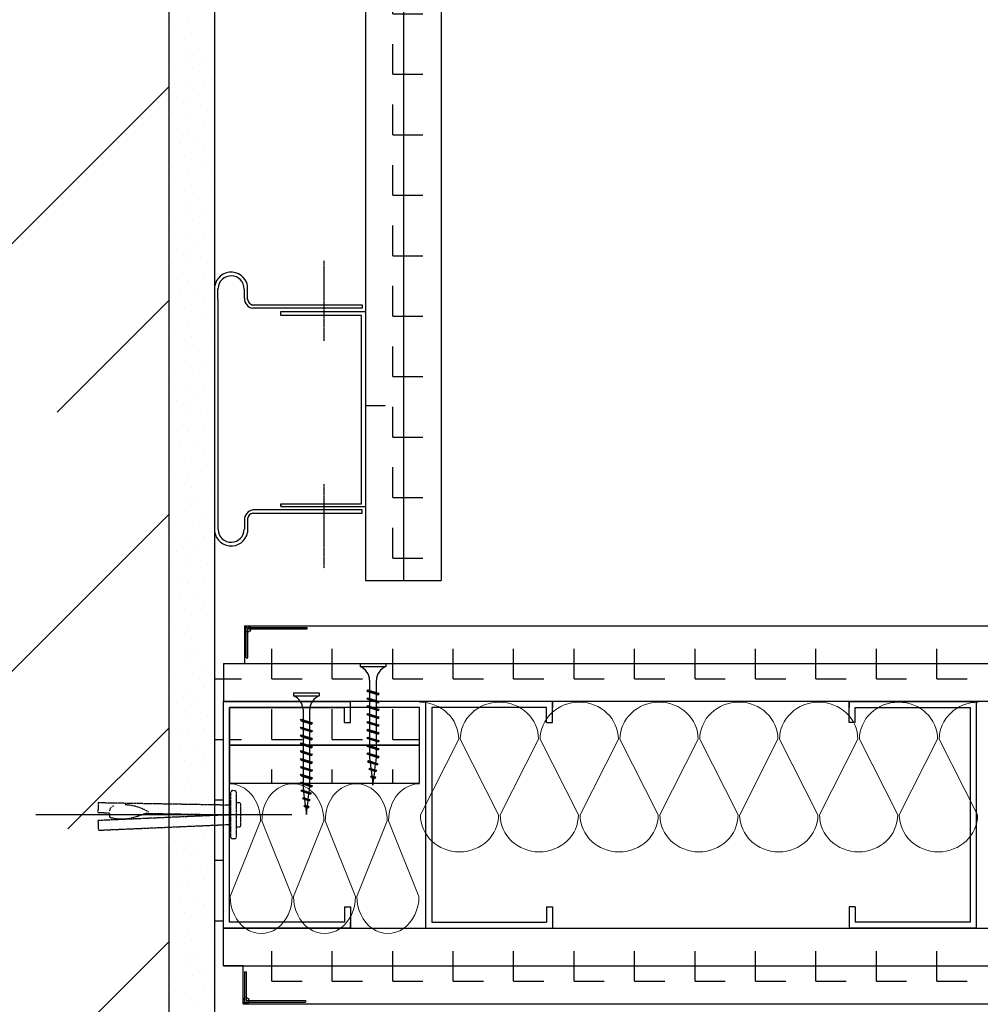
# Model space of a CAD drawing. Header units: millimetres. Extents: x -4577 to 1032787, y -66234 to 201209.
# Tile 71 of 256: x 3322 to 3640, y -9009 to -8684. Entities that reach past the tile are written whole.
import ezdxf

# ---------------------------------------------------------------- set-up
doc = ezdxf.new("R2010")
doc.units = ezdxf.units.MM
for name, pattern in [('510_5_2OG_ELT_1004$0$11-07-22_DS_2OG$0$AUSGEZOGEN', [0]), ('510_5_2OG_ELT_1004$0$11-07-22_DS_2OG$0$MITTE2_S7', [0.225, 0.125, -0.05, 0, -0.05]), ('510_5_2OG_ELT_1004$0$11-07-22_DS_2OG$0$VERDECKT2_S2', [0.17, 0.1, -0.07])]:
    doc.linetypes.add(name, pattern=pattern)
for name, color, linetype in [('510_5_2OG_ELT_1004$0$11-07-22_DS_2OG$0$Nichttragende_Bauteile', 8, '510_5_2OG_ELT_1004$0$11-07-22_DS_2OG$0$AUSGEZOGEN'), ('510_5_2OG_ELT_1004$0$11-07-22_DS_2OG$0$Schraffur', 8, '510_5_2OG_ELT_1004$0$11-07-22_DS_2OG$0$AUSGEZOGEN'), ('510_5_2OG_ELT_1004$0$11-07-22_DS_2OG$0$STANDARD', 8, '510_5_2OG_ELT_1004$0$11-07-22_DS_2OG$0$AUSGEZOGEN'), ('510_5_2OG_ELT_1004$0$11-07-22_DS_2OG$0$Tragende_Bauteile', 8, '510_5_2OG_ELT_1004$0$11-07-22_DS_2OG$0$AUSGEZOGEN')]:
    doc.layers.add(name, color=color, linetype=linetype)
pattern_1 = [(0, (1905.797, -66881.692), (20, 20), [10, -10]), (90, (1905.797, -66881.692), (20, 20), [10, -10])]

# ---------------------------------------------------------------- blocks, each defined once
blk = doc.blocks.new('510_5_2OG_ELT_1004$0$11-07-22_DS_2OG$0$MUSTER_0')
at = {"layer": '510_5_2OG_ELT_1004$0$11-07-22_DS_2OG$0$Nichttragende_Bauteile', "color": 7, "linetype": '510_5_2OG_ELT_1004$0$11-07-22_DS_2OG$0$AUSGEZOGEN', "lineweight": 18}
for p, q in [((1.4776, 58.2059), (1.4776, 58.2059)), ((1.48225, 58.20715), (1.48225, 58.20715)), ((1.4897, 58.2066), (1.4897, 58.2066)), ((1.4834, 58.20345), (1.4834, 58.20345)), ((1.48965, 58.2031), (1.48965, 58.2031)), ((1.48285, 58.19825), (1.48285, 58.19825)), ((1.4858, 58.1985), (1.4858, 58.1985)), ((1.48145, 58.19545), (1.48145, 58.19545)), ((1.48825, 58.194), (1.48825, 58.194)), ((1.47735, 58.19175), (1.47735, 58.19175)), ((1.48385, 58.19195), (1.48385, 58.19195)), ((1.47775, 58.1866), (1.47775, 58.1866)), ((1.4814, 58.1864), (1.4814, 58.1864)), ((1.4874, 58.18715), (1.4874, 58.18715)), ((1.48995, 58.1884), (1.48995, 58.1884)), ((1.48585, 58.1832), (1.48585, 58.1832)), ((1.4784, 58.18225), (1.4784, 58.18225)), ((1.48315, 58.18155), (1.48315, 58.18155)), ((1.4773, 58.1774), (1.4773, 58.1774)), ((1.4827, 58.17755), (1.4827, 58.17755)), ((1.4889, 58.17795), (1.4889, 58.17795)), ((1.48755, 58.1736), (1.48755, 58.1736)), ((1.4787, 58.17205), (1.4787, 58.17205)), ((1.4826, 58.17175), (1.4826, 58.17175)), ((1.4794, 58.16715), (1.4794, 58.16715)), ((1.48435, 58.16715), (1.48435, 58.16715)), ((1.491, 58.1678), (1.491, 58.1678)), ((1.48785, 58.16535), (1.48785, 58.16535)), ((1.48115, 58.16295), (1.48115, 58.16295)), ((1.48845, 58.16095), (1.48845, 58.16095)), ((1.47685, 58.1594), (1.47685, 58.1594)), ((1.48225, 58.15715), (1.48225, 58.15715)), ((1.4776, 58.1559), (1.4776, 58.1559)), ((1.4897, 58.1566), (1.4897, 58.1566)), ((1.4834, 58.15345), (1.4834, 58.15345)), ((1.48965, 58.1531), (1.48965, 58.1531)), ((1.48285, 58.14825), (1.48285, 58.14825)), ((1.4858, 58.1485), (1.4858, 58.1485)), ((1.48145, 58.14545), (1.48145, 58.14545)), ((1.48825, 58.144), (1.48825, 58.144)), ((1.47735, 58.14175), (1.47735, 58.14175)), ((1.48385, 58.14195), (1.48385, 58.14195)), ((1.48995, 58.1384), (1.48995, 58.1384)), ((1.47775, 58.1366), (1.47775, 58.1366)), ((1.4814, 58.1364), (1.4814, 58.1364)), ((1.4874, 58.13715), (1.4874, 58.13715)), ((1.4784, 58.13225), (1.4784, 58.13225)), ((1.48315, 58.13155), (1.48315, 58.13155)), ((1.48585, 58.1332), (1.48585, 58.1332)), ((1.4827, 58.12755), (1.4827, 58.12755)), ((1.4889, 58.12795), (1.4889, 58.12795)), ((1.4773, 58.1274), (1.4773, 58.1274)), ((1.4787, 58.12205), (1.4787, 58.12205)), ((1.4826, 58.12175), (1.4826, 58.12175)), ((1.48755, 58.1236), (1.48755, 58.1236)), ((1.491, 58.1178), (1.491, 58.1178)), ((1.4794, 58.11715), (1.4794, 58.11715)), ((1.48435, 58.11715), (1.48435, 58.11715)), ((1.48785, 58.11535), (1.48785, 58.11535)), ((1.48115, 58.11295), (1.48115, 58.11295)), ((1.47685, 58.1094), (1.47685, 58.1094)), ((1.48845, 58.11095), (1.48845, 58.11095)), ((1.4776, 58.1059), (1.4776, 58.1059)), ((1.48225, 58.10715), (1.48225, 58.10715)), ((1.4897, 58.1066), (1.4897, 58.1066)), ((1.4834, 58.10345), (1.4834, 58.10345)), ((1.48965, 58.1031), (1.48965, 58.1031)), ((1.48285, 58.09825), (1.48285, 58.09825)), ((1.4858, 58.0985), (1.4858, 58.0985)), ((1.48145, 58.09545), (1.48145, 58.09545)), ((1.47735, 58.09175), (1.47735, 58.09175)), ((1.48385, 58.09195), (1.48385, 58.09195)), ((1.48825, 58.094), (1.48825, 58.094)), ((1.48995, 58.0884), (1.48995, 58.0884)), ((1.47775, 58.0866), (1.47775, 58.0866)), ((1.4814, 58.0864), (1.4814, 58.0864)), ((1.4874, 58.08715), (1.4874, 58.08715)), ((1.4784, 58.08225), (1.4784, 58.08225)), ((1.48585, 58.0832), (1.48585, 58.0832)), ((1.48315, 58.08155), (1.48315, 58.08155)), ((1.4773, 58.0774), (1.4773, 58.0774)), ((1.4827, 58.07755), (1.4827, 58.07755)), ((1.4889, 58.07795), (1.4889, 58.07795)), ((1.48755, 58.0736), (1.48755, 58.0736)), ((1.4787, 58.07205), (1.4787, 58.07205)), ((1.4826, 58.07175), (1.4826, 58.07175)), ((1.4794, 58.06715), (1.4794, 58.06715)), ((1.48435, 58.06715), (1.48435, 58.06715)), ((1.491, 58.0678), (1.491, 58.0678)), ((1.48115, 58.06295), (1.48115, 58.06295)), ((1.48785, 58.06535), (1.48785, 58.06535)), ((1.47685, 58.0594), (1.47685, 58.0594)), ((1.48845, 58.06095), (1.48845, 58.06095)), ((1.4776, 58.0559), (1.4776, 58.0559)), ((1.48225, 58.05715), (1.48225, 58.05715)), ((1.4897, 58.0566), (1.4897, 58.0566)), ((1.4834, 58.05345), (1.4834, 58.05345)), ((1.48965, 58.0531), (1.48965, 58.0531)), ((1.48285, 58.04825), (1.48285, 58.04825)), ((1.4858, 58.0485), (1.4858, 58.0485)), ((1.48145, 58.04545), (1.48145, 58.04545)), ((1.48825, 58.044), (1.48825, 58.044)), ((1.47735, 58.04175), (1.47735, 58.04175)), ((1.48385, 58.04195), (1.48385, 58.04195)), ((1.47775, 58.0366), (1.47775, 58.0366)), ((1.4814, 58.0364), (1.4814, 58.0364)), ((1.4874, 58.03715), (1.4874, 58.03715)), ((1.48995, 58.0384), (1.48995, 58.0384)), ((1.48585, 58.0332), (1.48585, 58.0332)), ((1.4784, 58.03225), (1.4784, 58.03225)), ((1.48315, 58.03155), (1.48315, 58.03155)), ((1.4773, 58.0274), (1.4773, 58.0274)), ((1.4827, 58.02755), (1.4827, 58.02755)), ((1.4889, 58.02795), (1.4889, 58.02795)), ((1.48755, 58.0236), (1.48755, 58.0236)), ((1.4787, 58.02205), (1.4787, 58.02205)), ((1.4826, 58.02175), (1.4826, 58.02175)), ((1.4794, 58.01715), (1.4794, 58.01715)), ((1.48435, 58.01715), (1.48435, 58.01715)), ((1.491, 58.0178), (1.491, 58.0178)), ((1.48785, 58.01535), (1.48785, 58.01535)), ((1.48115, 58.01295), (1.48115, 58.01295)), ((1.48845, 58.01095), (1.48845, 58.01095)), ((1.47685, 58.0094), (1.47685, 58.0094)), ((1.48225, 58.00715), (1.48225, 58.00715)), ((1.4776, 58.0059), (1.4776, 58.0059)), ((1.4897, 58.0066), (1.4897, 58.0066)), ((1.4834, 58.00345), (1.4834, 58.00345)), ((1.48965, 58.0031), (1.48965, 58.0031)), ((1.48285, 57.99825), (1.48285, 57.99825)), ((1.4858, 57.9985), (1.4858, 57.9985)), ((1.48145, 57.99545), (1.48145, 57.99545)), ((1.48825, 57.994), (1.48825, 57.994)), ((1.47735, 57.99175), (1.47735, 57.99175)), ((1.48385, 57.99195), (1.48385, 57.99195)), ((1.48995, 57.9884), (1.48995, 57.9884)), ((1.47775, 57.9866), (1.47775, 57.9866)), ((1.4814, 57.9864), (1.4814, 57.9864)), ((1.4874, 57.98715), (1.4874, 57.98715)), ((1.4784, 57.98225), (1.4784, 57.98225)), ((1.48315, 57.98155), (1.48315, 57.98155)), ((1.48585, 57.9832), (1.48585, 57.9832)), ((1.4889, 57.97795), (1.4889, 57.97795)), ((1.4773, 57.9774), (1.4773, 57.9774)), ((1.4827, 57.97755), (1.4827, 57.97755)), ((1.4787, 57.97205), (1.4787, 57.97205)), ((1.4826, 57.97175), (1.4826, 57.97175)), ((1.48755, 57.9736), (1.48755, 57.9736)), ((1.4794, 57.96715), (1.4794, 57.96715)), ((1.48435, 57.96715), (1.48435, 57.96715)), ((1.48785, 57.96535), (1.48785, 57.96535)), ((1.491, 57.9678), (1.491, 57.9678)), ((1.48115, 57.96295), (1.48115, 57.96295)), ((1.47685, 57.9594), (1.47685, 57.9594)), ((1.48845, 57.96095), (1.48845, 57.96095)), ((1.4776, 57.9559), (1.4776, 57.9559)), ((1.48225, 57.95715), (1.48225, 57.95715)), ((1.4897, 57.9566), (1.4897, 57.9566)), ((1.4834, 57.95345), (1.4834, 57.95345)), ((1.48965, 57.9531), (1.48965, 57.9531)), ((1.4858, 57.9485), (1.4858, 57.9485)), ((1.48145, 57.94545), (1.48145, 57.94545)), ((1.48285, 57.94825), (1.48285, 57.94825)), ((1.48385, 57.94195), (1.48385, 57.94195)), ((1.48825, 57.944), (1.48825, 57.944)), ((1.47735, 57.94175), (1.47735, 57.94175)), ((1.47775, 57.9366), (1.47775, 57.9366)), ((1.4814, 57.9364), (1.4814, 57.9364)), ((1.4874, 57.93715), (1.4874, 57.93715)), ((1.48995, 57.9384), (1.48995, 57.9384)), ((1.4784, 57.93225), (1.4784, 57.93225)), ((1.48585, 57.9332), (1.48585, 57.9332)), ((1.48315, 57.93155), (1.48315, 57.93155)), ((1.4773, 57.9274), (1.4773, 57.9274)), ((1.4827, 57.92755), (1.4827, 57.92755)), ((1.4889, 57.92795), (1.4889, 57.92795)), ((1.48755, 57.9236), (1.48755, 57.9236)), ((1.4787, 57.92205), (1.4787, 57.92205)), ((1.4826, 57.92175), (1.4826, 57.92175)), ((1.4794, 57.91715), (1.4794, 57.91715)), ((1.48435, 57.91715), (1.48435, 57.91715)), ((1.491, 57.9178), (1.491, 57.9178)), ((1.48115, 57.91295), (1.48115, 57.91295)), ((1.48785, 57.91535), (1.48785, 57.91535)), ((1.47685, 57.9094), (1.47685, 57.9094)), ((1.48845, 57.91095), (1.48845, 57.91095)), ((1.48225, 57.90715), (1.48225, 57.90715)), ((1.4897, 57.9066), (1.4897, 57.9066)), ((1.4776, 57.9059), (1.4776, 57.9059)), ((1.4834, 57.90345), (1.4834, 57.90345)), ((1.48965, 57.9031), (1.48965, 57.9031)), ((1.48285, 57.89825), (1.48285, 57.89825)), ((1.4858, 57.8985), (1.4858, 57.8985)), ((1.48145, 57.89545), (1.48145, 57.89545)), ((1.48825, 57.894), (1.48825, 57.894)), ((1.47735, 57.89175), (1.47735, 57.89175)), ((1.48385, 57.89195), (1.48385, 57.89195)), ((1.47775, 57.8866), (1.47775, 57.8866)), ((1.4874, 57.88715), (1.4874, 57.88715)), ((1.48995, 57.8884), (1.48995, 57.8884)), ((1.4814, 57.8864), (1.4814, 57.8864)), ((1.48585, 57.8832), (1.48585, 57.8832))]:
    blk.add_line(p, q, dxfattribs=at)
blk = doc.blocks.new('510_5_2OG_ELT_1004$0$11-07-22_DS_2OG$0$MUSTERELEMENT_134')
at = {"layer": '510_5_2OG_ELT_1004$0$11-07-22_DS_2OG$0$STANDARD', "color": 7, "linetype": '510_5_2OG_ELT_1004$0$11-07-22_DS_2OG$0$AUSGEZOGEN', "lineweight": 13}
for p, q in [((1.49625, 57.91812), (1.50631, 57.94313)), ((1.50673, 57.94313), (1.51678, 57.91812)), ((1.5172, 57.91812), (1.52726, 57.94313)), ((1.52768, 57.94313), (1.53774, 57.91812)), ((1.53816, 57.91812), (1.54822, 57.94313)), ((1.54864, 57.94313), (1.5587, 57.91812))]:
    blk.add_line(p, q, dxfattribs=at)
for centre, start_param, end_param in [((1.49604, 57.94313), 4.712389, 6.283185), ((1.51699, 57.94313), 0, 1.570796), ((1.51699, 57.94313), 4.712389, 6.283185), ((1.53795, 57.94313), 0, 1.570796), ((1.53795, 57.94313), 4.712389, 6.283185), ((1.55891, 57.94313), 0, 1.570796), ((1.50652, 57.91812), 1.570796, 4.712389), ((1.52747, 57.91812), 1.570796, 4.712389), ((1.54843, 57.91812), 1.570796, 4.712389)]:
    blk.add_ellipse(centre, major_axis=(0, 0.01225), ratio=0.838127, start_param=start_param, end_param=end_param, dxfattribs=at)
blk = doc.blocks.new('510_5_2OG_ELT_1004$0$11-07-22_DS_2OG$0$MUSTERELEMENT_137')
at = {"layer": '510_5_2OG_ELT_1004$0$11-07-22_DS_2OG$0$STANDARD', "color": 7, "linetype": '510_5_2OG_ELT_1004$0$11-07-22_DS_2OG$0$AUSGEZOGEN', "lineweight": 13}
for p, q in [((1.55917, 57.94512), (1.57185, 57.97013)), ((1.57237, 57.97013), (1.58505, 57.94512)), ((1.58558, 57.94512), (1.59825, 57.97013)), ((1.59878, 57.97013), (1.61145, 57.94512)), ((1.61198, 57.94512), (1.62465, 57.97013)), ((1.62518, 57.97013), (1.63785, 57.94512)), ((1.63838, 57.94512), (1.65106, 57.97013)), ((1.65158, 57.97013), (1.66426, 57.94512)), ((1.66479, 57.94512), (1.67746, 57.97013)), ((1.67799, 57.97013), (1.69066, 57.94512)), ((1.69119, 57.94512), (1.70386, 57.97013)), ((1.70439, 57.97013), (1.71706, 57.94512)), ((1.71759, 57.94512), (1.73026, 57.97013)), ((1.73079, 57.97013), (1.74347, 57.94512))]:
    blk.add_line(p, q, dxfattribs=at)
for centre, start_param, end_param in [((1.55891, 57.97013), 0, 1.570796), ((1.58531, 57.97013), 1.570796, 3.141593), ((1.58531, 57.97013), 0, 1.570796), ((1.61172, 57.97013), 1.570796, 3.141593), ((1.61172, 57.97013), 0, 1.570796), ((1.63812, 57.97013), 1.570796, 3.141593), ((1.63812, 57.97013), 0, 1.570796), ((1.66452, 57.97013), 1.570796, 3.141593), ((1.66452, 57.97013), 0, 1.570796), ((1.69092, 57.97013), 1.570796, 3.141593), ((1.69092, 57.97013), 0, 1.570796), ((1.71733, 57.97013), 1.570796, 3.141593), ((1.71733, 57.97013), 0, 1.570796), ((1.74373, 57.97013), 1.570796, 3.141593), ((1.57211, 57.94512), 3.141593, 6.283185), ((1.59851, 57.94512), 3.141593, 6.283185), ((1.62492, 57.94512), 3.141593, 6.283185), ((1.65132, 57.94512), 3.141593, 6.283185), ((1.67772, 57.94512), 3.141593, 6.283185), ((1.70413, 57.94512), 3.141593, 6.283185), ((1.73053, 57.94512), 3.141593, 6.283185)]:
    blk.add_ellipse(centre, major_axis=(0.01294, 0), ratio=0.947051, start_param=start_param, end_param=end_param, dxfattribs=at)
blk = doc.blocks.new('510_5_2OG_ELT_1004')
at = {"layer": '510_5_2OG_ELT_1004$0$11-07-22_DS_2OG$0$Nichttragende_Bauteile', "linetype": 'Continuous'}
h = blk.add_hatch(dxfattribs=at)
h.set_pattern_fill('MUSTER_NA', color=256, scale=10, style=0, pattern_type=2)
h.set_pattern_definition(pattern_1)
h.paths.add_polyline_path([(3436.83, -7975.81), (3436.83, -8869.06), (3449.33, -8869.06), (3449.33, -7975.81)], flags=0)
h = blk.add_hatch(dxfattribs=at)
h.set_pattern_fill('MUSTER_NA', color=256, scale=10, style=0, pattern_type=2)
h.set_pattern_definition(pattern_1)
h.paths.add_polyline_path([(3461.83, -8869.06), (3461.83, -7975.81), (3449.33, -7975.81), (3449.33, -8869.06)], flags=0)
at = {"layer": '510_5_2OG_ELT_1004$0$11-07-22_DS_2OG$0$Schraffur', "linetype": 'Continuous'}
h = blk.add_hatch(dxfattribs=at)
h.set_pattern_fill('MUSTER_NA', color=256, scale=10, style=0, pattern_type=2)
h.set_pattern_definition(pattern_1)
h.paths.add_polyline_path([(3396.83, -8884.06), (3717.84, -8884.06), (3717.84, -8896.56), (3396.83, -8896.56)], flags=0)
h = blk.add_hatch(dxfattribs=at)
h.set_pattern_fill('MUSTER_NA', color=256, scale=10, style=0, pattern_type=2)
h.set_pattern_definition(pattern_1)
h.paths.add_polyline_path([(3386.83, -8896.56), (3389.83, -8896.56), (3389.83, -8909.06), (3386.83, -8909.06)], flags=0)
h = blk.add_hatch(dxfattribs=at)
h.set_pattern_fill('MUSTER_NA', color=256, scale=10, style=0, pattern_type=2)
h.set_pattern_definition(pattern_1)
h.paths.add_polyline_path([(3389.83, -8896.56), (3754.18, -8896.56), (3754.18, -8909.06), (3389.83, -8909.06)], flags=0)
h = blk.add_hatch(dxfattribs=at)
h.set_pattern_fill('MUSTER_NA', color=256, scale=10, style=0, pattern_type=2)
h.set_pattern_definition(pattern_1)
h.paths.add_polyline_path([(3386.83, -8909.06), (3389.83, -8909.06), (3389.83, -8946.56), (3386.83, -8946.56)], flags=0)
h = blk.add_hatch(dxfattribs=at)
h.set_pattern_fill('MUSTER_NA', color=256, scale=10, style=0, pattern_type=2)
h.set_pattern_definition(pattern_1)
h.paths.add_polyline_path([(3454.71, -8923.56), (3391.83, -8923.56), (3391.83, -8911.06), (3454.71, -8911.06)], flags=0)
h = blk.add_hatch(dxfattribs=at)
h.set_pattern_fill('MUSTER_NA', color=256, scale=10, style=0, pattern_type=2)
h.set_pattern_definition(pattern_1)
h.paths.add_polyline_path([(3454.71, -8936.06), (3391.83, -8936.06), (3391.83, -8923.56), (3454.71, -8923.56)], flags=0)
h = blk.add_hatch(dxfattribs=at)
h.set_pattern_fill('MUSTER_NA', color=256, scale=10, style=0, pattern_type=2)
h.set_pattern_definition(pattern_1)
h.paths.add_polyline_path([(3386.83, -8946.56), (3389.83, -8946.56), (3389.83, -8984.06), (3386.83, -8984.06)], flags=0)
h = blk.add_hatch(dxfattribs=at)
h.set_pattern_fill('MUSTER_NA', color=256, scale=10, style=0, pattern_type=2)
h.set_pattern_definition(pattern_1)
h.paths.add_polyline_path([(3768.18, -8984.06), (3768.18, -8996.56), (3389.83, -8996.56), (3389.83, -8984.06)], flags=0)
h = blk.add_hatch(dxfattribs=at)
h.set_pattern_fill('MUSTER_NA', color=256, scale=10, style=0, pattern_type=2)
h.set_pattern_definition(pattern_1)
h.paths.add_polyline_path([(3396.3, -8996.56), (3718.14, -8996.56), (3718.14, -9009.06), (3396.3, -9009.06)], flags=0)
at = {"layer": '510_5_2OG_ELT_1004$0$11-07-22_DS_2OG$0$Tragende_Bauteile', "linetype": 'Continuous'}
h = blk.add_hatch(dxfattribs=at)
h.set_pattern_fill('SCHRAFFUR_16', color=256, scale=1000, style=0, pattern_type=2)
h.set_pattern_definition([(45, (1895.8, -66891.69), (-70.71068, 70.71068), []), (45, (1860.44, -66856.34), (-70.71068, 70.71068), [60, -35])])
h.paths.add_polyline_path([(3371.83, -9384.06), (3371.83, -4084.06), (3121.83, -4084.06), (3121.83, -9384.06)], flags=0)
at = {"layer": '510_5_2OG_ELT_1004$0$11-07-22_DS_2OG$0$Nichttragende_Bauteile', "linetype": '510_5_2OG_ELT_1004$0$11-07-22_DS_2OG$0$AUSGEZOGEN'}
for p, q in [((3386.85, -4069.06), (3386.83, -9369.06)), ((3461.83, -7584.06), (3461.83, -8869.06)), ((3386.83, -7975.81), (3386.84, -8753.19)), ((3436.83, -7975.81), (3436.83, -8869.06)), ((3449.33, -7975.81), (3449.33, -8869.06)), ((3386.84, -8753.19), (3386.84, -8795.22)), ((3386.84, -8772.85), (3386.84, -8852.43)), ((3387.98, -8775.98), (3387.98, -8772.47)), ((3387.98, -8772.47), (3388.08, -8772.47)), ((3396.77, -8772.64), (3396.71, -8772.64)), ((3396.77, -8775.68), (3396.77, -8772.64)), ((3397.81, -8776.01), (3397.81, -8771.56)), ((3387.98, -8775.98), (3387.98, -8852.22)), ((3399.47, -8777.92), (3435.75, -8777.92)), ((3435.75, -8778.99), (3399.51, -8778.99)), ((3408.86, -8781.4), (3408.86, -8780.08)), ((3408.86, -8780.08), (3436.83, -8780.08)), ((3435.75, -8777.92), (3435.75, -8778.99)), ((3436.83, -8780.08), (3436.83, -8844.63)), ((3409.89, -8781.4), (3408.86, -8781.4)), ((3435.51, -8781.4), (3409.89, -8781.4)), ((3435.51, -8843.7), (3435.51, -8781.4)), ((3435.75, -8845.72), (3399.51, -8845.72)), ((3408.86, -8843.7), (3408.86, -8844.63)), ((3408.86, -8844.63), (3408.86, -8843.7)), ((3408.86, -8843.7), (3435.51, -8843.7)), ((3408.86, -8844.63), (3436.83, -8844.63)), ((3435.75, -8846.78), (3435.75, -8845.72)), ((3387.98, -8848.72), (3387.98, -8852.23)), ((3396.77, -8849.03), (3396.77, -8852.06)), ((3397.81, -8848.69), (3397.81, -8853.15)), ((3399.47, -8846.78), (3435.75, -8846.78)), ((3387.98, -8852.23), (3388.08, -8852.23)), ((3396.77, -8852.06), (3396.71, -8852.06)), ((3436.83, -8869.06), (3461.83, -8869.06))]:
    blk.add_line(p, q, dxfattribs=at)
at = {"layer": '510_5_2OG_ELT_1004$0$11-07-22_DS_2OG$0$Nichttragende_Bauteile', "linetype": '510_5_2OG_ELT_1004$0$11-07-22_DS_2OG$0$MITTE2_S7'}
for p, q in [((3423.06, -8763.31), (3423.06, -8789.79)), ((3436.83, -8811.15), (3443.38, -8811.15)), ((3423.06, -8837.16), (3423.06, -8865.03))]:
    blk.add_line(p, q, dxfattribs=at)
at = {"layer": '510_5_2OG_ELT_1004$0$11-07-22_DS_2OG$0$Nichttragende_Bauteile', "linetype": '510_5_2OG_ELT_1004$0$11-07-22_DS_2OG$0$AUSGEZOGEN'}
for centre, radius, start, end in [((3392.37, -8772.62), 5.54, 11.0119, 182.411), ((3392.37, -8772.62), 4.33, 359.6314, 178.0646), ((3399.97, -8775.82), 3.2, 177.5052, 261.7382), ((3399.97, -8775.82), 2.17, 185.1832, 256.6435), ((3399.97, -8848.89), 3.2, 98.2618, 182.4948), ((3399.97, -8848.89), 2.17, 103.3565, 174.8168), ((3392.37, -8852.09), 5.54, 177.589, 348.9881), ((3392.37, -8852.09), 4.33, 181.9354, 0.3686)]:
    blk.add_arc(centre, radius, start, end, dxfattribs=at)
at = {"layer": '510_5_2OG_ELT_1004$0$11-07-22_DS_2OG$0$STANDARD', "linetype": '510_5_2OG_ELT_1004$0$11-07-22_DS_2OG$0$AUSGEZOGEN'}
for p, q in [((3396.83, -8884.06), (3396.83, -8896.56)), ((3396.83, -8884.06), (3717.84, -8884.06)), ((3397.37, -8884.59), (3401.13, -8884.59)), ((3397.37, -8894.59), (3397.37, -8884.59)), ((3397.37, -8894.59), (3397.37, -8884.59)), ((3397.37, -8884.59), (3417.47, -8884.59)), ((3417.47, -8885.09), (3417.47, -8884.59)), ((3397.87, -8894.59), (3397.87, -8885.09)), ((3397.87, -8885.09), (3417.47, -8885.09)), ((3397.37, -8894.59), (3397.87, -8894.59)), ((3389.83, -8896.56), (3389.83, -8909.06)), ((3389.83, -8896.56), (3754.18, -8896.56)), ((3435.04, -8896.56), (3443.54, -8896.56)), ((3435.04, -8896.56), (3435.04, -8897.56)), ((3435.04, -8897.56), (3443.54, -8897.56)), ((3443.54, -8896.56), (3443.54, -8897.56)), ((3438.17, -8902.06), (3438.17, -8905.44)), ((3440.42, -8906.19), (3440.42, -8902.06)), ((3413.01, -8906.26), (3421.51, -8906.26)), ((3413.01, -8906.26), (3413.01, -8907.26)), ((3413.01, -8907.26), (3421.51, -8907.26)), ((3421.51, -8906.26), (3421.51, -8907.26)), ((3437.29, -8905.56), (3437.61, -8905.25)), ((3437.29, -8905.56), (3441.29, -8906.56)), ((3437.29, -8905.56), (3437.61, -8905.74)), ((3437.29, -8908.16), (3437.61, -8907.85)), ((3437.61, -8905.25), (3440.98, -8906.38)), ((3437.61, -8905.74), (3440.98, -8906.88)), ((3437.61, -8907.85), (3440.98, -8908.98)), ((3438.17, -8905.93), (3438.17, -8908.04)), ((3440.42, -8908.79), (3440.42, -8906.69)), ((3441.29, -8906.56), (3440.98, -8906.38)), ((3441.29, -8906.56), (3440.98, -8906.88)), ((3389.83, -8909.06), (3431.83, -8909.06)), ((3389.83, -8919.06), (3389.83, -8909.06)), ((3754.18, -8909.06), (3389.83, -8909.06)), ((3391.83, -8919.06), (3391.83, -8911.06)), ((3391.83, -8911.06), (3429.83, -8911.06)), ((3429.83, -8916.06), (3429.83, -8911.06)), ((3431.83, -8911.06), (3431.83, -8909.06)), ((3431.83, -8911.06), (3431.83, -8909.06)), ((3431.83, -8916.06), (3431.83, -8911.06)), ((3437.29, -8908.16), (3441.29, -8909.16)), ((3437.29, -8908.16), (3437.61, -8908.34)), ((3437.29, -8910.76), (3437.61, -8910.45)), ((3437.29, -8910.76), (3441.29, -8911.76)), ((3437.29, -8910.76), (3437.61, -8910.94)), ((3437.61, -8908.34), (3440.98, -8909.48)), ((3437.61, -8910.45), (3440.98, -8911.58)), ((3437.61, -8910.94), (3440.98, -8912.08)), ((3438.17, -8908.53), (3438.17, -8910.64)), ((3440.42, -8911.39), (3440.42, -8909.29)), ((3441.29, -8909.16), (3440.98, -8908.98)), ((3441.29, -8909.16), (3440.98, -8909.48)), ((3456.71, -8909.06), (3456.71, -8919.06)), ((3493.71, -8909.06), (3456.71, -8909.06)), ((3458.71, -8911.06), (3458.71, -8919.06)), ((3493.71, -8911.06), (3458.71, -8911.06)), ((3498.71, -8909.06), (3493.71, -8909.06)), ((3496.71, -8911.06), (3493.71, -8911.06)), ((3496.71, -8916.06), (3496.71, -8911.06)), ((3498.71, -8909.06), (3498.71, -8911.06)), ((3498.71, -8911.06), (3498.71, -8909.06)), ((3498.71, -8911.06), (3498.71, -8909.06)), ((3498.71, -8916.06), (3498.71, -8911.06)), ((3596.84, -8909.06), (3596.84, -8911.06)), ((3596.84, -8909.06), (3601.84, -8909.06)), ((3596.84, -8911.06), (3596.84, -8909.06)), ((3596.84, -8911.06), (3596.84, -8909.06)), ((3596.84, -8916.06), (3596.84, -8911.06)), ((3598.84, -8916.06), (3598.84, -8911.06)), ((3598.84, -8911.06), (3601.84, -8911.06)), ((3601.84, -8909.06), (3638.84, -8909.06)), ((3601.84, -8911.06), (3636.84, -8911.06)), ((3636.84, -8911.06), (3636.84, -8919.06)), ((3638.84, -8909.06), (3638.84, -8919.06)), ((3416.14, -8911.76), (3416.14, -8915.13)), ((3418.39, -8915.89), (3418.39, -8911.76)), ((3437.29, -8913.36), (3437.61, -8913.05)), ((3437.29, -8913.36), (3441.29, -8914.36)), ((3437.29, -8913.36), (3437.61, -8913.54)), ((3437.61, -8913.05), (3440.98, -8914.18)), ((3437.61, -8913.54), (3440.98, -8914.68)), ((3438.17, -8911.13), (3438.17, -8913.24)), ((3438.17, -8913.73), (3438.17, -8915.84)), ((3440.42, -8913.99), (3440.42, -8911.89)), ((3441.29, -8911.76), (3440.98, -8911.58)), ((3441.29, -8911.76), (3440.98, -8912.08)), ((3441.29, -8914.36), (3440.98, -8914.18)), ((3441.29, -8914.36), (3440.98, -8914.68)), ((3415.26, -8915.26), (3415.58, -8914.94)), ((3415.26, -8915.26), (3419.26, -8916.26)), ((3415.26, -8915.26), (3415.58, -8915.44)), ((3415.26, -8917.86), (3415.58, -8917.54)), ((3415.58, -8914.94), (3418.95, -8916.07)), ((3415.58, -8915.44), (3418.95, -8916.57)), ((3415.58, -8917.54), (3418.95, -8918.67)), ((3416.14, -8915.63), (3416.14, -8917.73)), ((3418.39, -8918.49), (3418.39, -8916.38)), ((3419.26, -8916.26), (3418.95, -8916.07)), ((3419.26, -8916.26), (3418.95, -8916.57)), ((3429.83, -8916.06), (3431.83, -8916.06)), ((3437.29, -8915.96), (3437.61, -8915.65)), ((3437.29, -8915.96), (3441.29, -8916.96)), ((3437.29, -8915.96), (3437.61, -8916.14)), ((3437.61, -8915.65), (3440.98, -8916.78)), ((3437.61, -8916.14), (3440.98, -8917.28)), ((3438.17, -8916.33), (3438.17, -8918.44)), ((3440.42, -8916.59), (3440.42, -8914.49)), ((3440.42, -8919.19), (3440.42, -8917.09)), ((3441.29, -8916.96), (3440.98, -8916.78)), ((3441.29, -8916.96), (3440.98, -8917.28)), ((3496.71, -8916.06), (3498.71, -8916.06)), ((3598.84, -8916.06), (3596.84, -8916.06)), ((3389.83, -8974.06), (3389.83, -8919.06)), ((3391.83, -8974.06), (3391.83, -8919.06)), ((3415.26, -8917.86), (3419.26, -8918.86)), ((3415.26, -8917.86), (3415.58, -8918.04)), ((3415.26, -8920.46), (3415.58, -8920.14)), ((3415.26, -8920.46), (3419.26, -8921.46)), ((3415.26, -8920.46), (3415.58, -8920.64)), ((3415.58, -8918.04), (3418.95, -8919.17)), ((3415.58, -8920.14), (3418.95, -8921.27)), ((3415.58, -8920.64), (3418.95, -8921.77)), ((3416.14, -8918.23), (3416.14, -8920.33)), ((3416.14, -8920.83), (3416.14, -8922.93)), ((3418.39, -8921.09), (3418.39, -8918.98)), ((3419.26, -8918.86), (3418.95, -8918.67)), ((3419.26, -8918.86), (3418.95, -8919.17)), ((3437.29, -8918.56), (3437.61, -8918.25)), ((3437.29, -8918.56), (3441.29, -8919.56)), ((3437.29, -8918.56), (3437.61, -8918.74)), ((3437.29, -8921.16), (3437.61, -8920.85)), ((3437.61, -8918.25), (3440.98, -8919.38)), ((3437.61, -8918.74), (3440.98, -8919.88)), ((3437.61, -8920.85), (3440.98, -8921.98)), ((3438.17, -8918.93), (3438.17, -8921.04)), ((3440.42, -8921.79), (3440.42, -8919.69)), ((3441.29, -8919.56), (3440.98, -8919.38)), ((3441.29, -8919.56), (3440.98, -8919.88)), ((3456.71, -8919.06), (3456.71, -8974.06)), ((3458.71, -8919.06), (3458.71, -8974.06)), ((3636.84, -8919.06), (3636.84, -8974.06)), ((3638.84, -8919.06), (3638.84, -8974.06)), ((3415.26, -8923.06), (3415.58, -8922.74)), ((3415.26, -8923.06), (3419.26, -8924.06)), ((3415.26, -8923.06), (3415.58, -8923.24)), ((3415.58, -8922.74), (3418.95, -8923.87)), ((3415.58, -8923.24), (3418.95, -8924.37)), ((3416.14, -8923.43), (3416.14, -8925.53)), ((3418.39, -8923.69), (3418.39, -8921.58)), ((3419.26, -8921.46), (3418.95, -8921.27)), ((3419.26, -8921.46), (3418.95, -8921.77)), ((3419.26, -8924.06), (3418.95, -8923.87)), ((3419.26, -8924.06), (3418.95, -8924.37)), ((3437.29, -8921.16), (3441.29, -8922.16)), ((3437.29, -8921.16), (3437.61, -8921.34)), ((3437.29, -8923.76), (3437.61, -8923.45)), ((3437.29, -8923.76), (3441.29, -8924.76)), ((3437.29, -8923.76), (3437.61, -8923.94)), ((3437.61, -8921.34), (3440.98, -8922.48)), ((3437.61, -8923.45), (3440.98, -8924.58)), ((3437.61, -8923.94), (3440.98, -8925.08)), ((3438.17, -8921.53), (3438.17, -8923.64)), ((3438.17, -8924.13), (3438.17, -8926.24)), ((3440.42, -8924.39), (3440.42, -8922.29)), ((3441.29, -8922.16), (3440.98, -8921.98)), ((3441.29, -8922.16), (3440.98, -8922.48)), ((3415.26, -8925.66), (3415.58, -8925.34)), ((3415.26, -8925.66), (3419.26, -8926.66)), ((3415.26, -8925.66), (3415.58, -8925.84)), ((3415.58, -8925.34), (3418.95, -8926.47)), ((3415.58, -8925.84), (3418.95, -8926.97)), ((3416.14, -8926.03), (3416.14, -8928.13)), ((3418.39, -8926.29), (3418.39, -8924.18)), ((3418.39, -8928.89), (3418.39, -8926.78)), ((3419.26, -8926.66), (3418.95, -8926.47)), ((3419.26, -8926.66), (3418.95, -8926.97)), ((3437.29, -8926.36), (3437.61, -8926.05)), ((3437.29, -8926.36), (3441.29, -8927.36)), ((3437.29, -8926.36), (3437.61, -8926.54)), ((3437.61, -8926.05), (3440.98, -8927.18)), ((3437.61, -8926.54), (3440.98, -8927.68)), ((3438.17, -8926.73), (3438.17, -8927.76)), ((3440.42, -8926.99), (3440.42, -8924.89)), ((3441.29, -8924.76), (3440.98, -8924.58)), ((3441.29, -8924.76), (3440.98, -8925.08)), ((3441.29, -8927.36), (3440.98, -8927.18)), ((3441.29, -8927.36), (3440.98, -8927.68)), ((3415.26, -8928.26), (3415.58, -8927.94)), ((3415.26, -8928.26), (3419.26, -8929.26)), ((3415.26, -8928.26), (3415.58, -8928.44)), ((3415.26, -8930.86), (3415.58, -8930.54)), ((3415.58, -8927.94), (3418.95, -8929.07)), ((3415.58, -8928.44), (3418.95, -8929.57)), ((3415.58, -8930.54), (3418.95, -8931.67)), ((3416.14, -8928.63), (3416.14, -8930.73)), ((3418.39, -8931.49), (3418.39, -8929.38)), ((3419.26, -8929.26), (3418.95, -8929.07)), ((3419.26, -8929.26), (3418.95, -8929.57)), ((3437.5, -8928.92), (3437.82, -8928.61)), ((3437.5, -8928.92), (3440.94, -8929.73)), ((3437.5, -8928.92), (3437.82, -8929.11)), ((3437.82, -8928.61), (3440.63, -8929.55)), ((3437.82, -8929.11), (3440.63, -8930.05)), ((3438.17, -8927.76), (3438.29, -8928.77)), ((3438.36, -8929.29), (3438.6, -8931.22)), ((3439.93, -8931.67), (3440.15, -8929.89)), ((3440.21, -8929.41), (3440.42, -8927.76)), ((3440.42, -8927.76), (3440.42, -8927.49)), ((3440.94, -8929.73), (3440.63, -8929.55)), ((3440.94, -8929.73), (3440.63, -8930.05)), ((3415.26, -8930.86), (3419.26, -8931.86)), ((3415.26, -8930.86), (3415.58, -8931.04)), ((3415.26, -8933.46), (3415.58, -8933.14)), ((3415.26, -8933.46), (3419.26, -8934.46)), ((3415.26, -8933.46), (3415.58, -8933.64)), ((3415.58, -8931.04), (3418.95, -8932.17)), ((3415.58, -8933.14), (3418.95, -8934.27)), ((3415.58, -8933.64), (3418.95, -8934.77)), ((3416.14, -8931.23), (3416.14, -8933.33)), ((3416.14, -8933.83), (3416.14, -8935.93)), ((3418.39, -8934.09), (3418.39, -8931.98)), ((3419.26, -8931.86), (3418.95, -8931.67)), ((3419.26, -8931.86), (3418.95, -8932.17)), ((3437.97, -8931.44), (3438.29, -8931.12)), ((3437.97, -8931.44), (3438.29, -8931.62)), ((3437.97, -8931.44), (3440.57, -8931.96)), ((3438.29, -8931.12), (3440.26, -8931.78)), ((3438.29, -8931.62), (3440.26, -8932.28)), ((3438.44, -8933.95), (3438.76, -8933.63)), ((3438.66, -8931.74), (3438.91, -8933.68)), ((3438.76, -8933.63), (3439.93, -8934.02)), ((3439.65, -8933.93), (3439.87, -8932.15)), ((3440.57, -8931.96), (3440.26, -8931.78)), ((3440.57, -8931.96), (3440.26, -8932.28)), ((3415.26, -8936.06), (3415.58, -8935.74)), ((3415.26, -8936.06), (3419.26, -8937.06)), ((3415.26, -8936.06), (3415.58, -8936.24)), ((3415.58, -8935.74), (3418.95, -8936.87)), ((3415.58, -8936.24), (3418.95, -8937.37)), ((3416.14, -8936.43), (3416.14, -8937.46)), ((3418.39, -8936.69), (3418.39, -8934.58)), ((3419.26, -8934.46), (3418.95, -8934.27)), ((3419.26, -8934.46), (3418.95, -8934.77)), ((3419.26, -8937.06), (3418.95, -8936.87)), ((3419.26, -8937.06), (3418.95, -8937.37)), ((3438.44, -8933.95), (3438.76, -8934.13)), ((3438.44, -8933.95), (3440.24, -8934.21)), ((3438.76, -8934.13), (3439.93, -8934.52)), ((3438.97, -8934.2), (3439.29, -8936.76)), ((3439.29, -8936.76), (3439.59, -8934.41)), ((3440.24, -8934.21), (3439.93, -8934.02)), ((3440.24, -8934.21), (3439.93, -8934.52)), ((3415.47, -8938.62), (3415.79, -8938.3)), ((3415.47, -8938.62), (3418.91, -8939.43)), ((3415.47, -8938.62), (3415.79, -8938.8)), ((3415.79, -8938.3), (3418.6, -8939.25)), ((3415.79, -8938.8), (3418.6, -8939.74)), ((3416.14, -8937.46), (3416.26, -8938.46)), ((3416.33, -8938.98), (3416.57, -8940.92)), ((3417.9, -8941.36), (3418.12, -8939.58)), ((3418.18, -8939.11), (3418.39, -8937.46)), ((3418.39, -8937.46), (3418.39, -8937.18)), ((3418.91, -8939.43), (3418.6, -8939.25)), ((3418.91, -8939.43), (3418.6, -8939.74)), ((3415.94, -8941.13), (3416.26, -8940.81)), ((3415.94, -8941.13), (3416.26, -8941.31)), ((3415.94, -8941.13), (3418.54, -8941.66)), ((3416.26, -8940.81), (3418.23, -8941.47)), ((3416.26, -8941.31), (3418.23, -8941.97)), ((3416.41, -8943.64), (3416.73, -8943.33)), ((3416.41, -8943.64), (3416.73, -8943.82)), ((3416.41, -8943.64), (3418.21, -8943.9)), ((3416.63, -8941.44), (3416.88, -8943.38)), ((3416.73, -8943.33), (3417.89, -8943.72)), ((3417.62, -8943.62), (3417.84, -8941.84)), ((3418.54, -8941.66), (3418.23, -8941.47)), ((3418.54, -8941.66), (3418.23, -8941.97)), ((3412.46, -8946.56), (3327.75, -8946.56)), ((3416.73, -8943.82), (3417.89, -8944.21)), ((3416.94, -8943.89), (3417.26, -8946.46)), ((3417.26, -8946.46), (3417.56, -8944.1)), ((3418.21, -8943.9), (3417.89, -8943.72)), ((3418.21, -8943.9), (3417.89, -8944.21)), ((3389.83, -8984.06), (3389.83, -8974.06)), ((3391.83, -8982.06), (3391.83, -8974.06)), ((3456.71, -8974.06), (3456.71, -8984.06)), ((3458.71, -8974.06), (3458.71, -8982.06)), ((3636.84, -8974.06), (3636.84, -8982.06)), ((3638.84, -8974.06), (3638.84, -8984.06)), ((3429.83, -8977.06), (3431.83, -8977.06)), ((3429.83, -8977.06), (3429.83, -8982.06)), ((3431.83, -8977.06), (3431.83, -8982.06)), ((3496.71, -8977.06), (3498.71, -8977.06)), ((3496.71, -8977.06), (3496.71, -8982.06)), ((3498.71, -8977.06), (3498.71, -8982.06)), ((3598.84, -8977.06), (3596.84, -8977.06)), ((3596.84, -8977.06), (3596.84, -8982.06)), ((3598.84, -8977.06), (3598.84, -8982.06)), ((3426.83, -8982.06), (3391.83, -8982.06)), ((3429.83, -8982.06), (3426.83, -8982.06)), ((3431.83, -8984.06), (3431.83, -8982.06)), ((3431.83, -8982.06), (3431.83, -8984.06)), ((3431.83, -8982.06), (3431.83, -8984.06)), ((3458.71, -8982.06), (3496.71, -8982.06)), ((3498.71, -8982.06), (3498.71, -8984.06)), ((3498.71, -8982.06), (3498.71, -8984.06)), ((3596.84, -8982.06), (3596.84, -8984.06)), ((3596.84, -8982.06), (3596.84, -8984.06)), ((3636.84, -8982.06), (3598.84, -8982.06)), ((3389.83, -8996.56), (3389.83, -8984.06)), ((3426.83, -8984.06), (3389.83, -8984.06)), ((3389.83, -8984.06), (3768.18, -8984.06)), ((3431.83, -8984.06), (3426.83, -8984.06)), ((3456.71, -8984.06), (3498.71, -8984.06)), ((3638.84, -8984.06), (3596.84, -8984.06)), ((3396.3, -8996.56), (3389.83, -8996.56)), ((3389.83, -8996.56), (3720.15, -8996.56)), ((3396.3, -9009.06), (3396.3, -8996.56)), ((3396.83, -8998.54), (3396.83, -9008.54)), ((3396.83, -8998.54), (3396.83, -9008.54)), ((3396.83, -8998.54), (3397.33, -8998.54)), ((3397.33, -8998.54), (3397.33, -9008.04)), ((3396.83, -9008.54), (3400.6, -9008.54)), ((3396.83, -9008.54), (3416.94, -9008.54)), ((3397.33, -9008.04), (3416.94, -9008.04)), ((3416.94, -9008.04), (3416.94, -9008.54)), ((3396.3, -9009.06), (3718.14, -9009.06))]:
    blk.add_line(p, q, dxfattribs=at)
at = {"layer": '510_5_2OG_ELT_1004$0$11-07-22_DS_2OG$0$STANDARD', "linetype": '510_5_2OG_ELT_1004$0$11-07-22_DS_2OG$0$VERDECKT2_S2'}
for p, q in [((3392.31, -8954.07), (3392.31, -8939.07)), ((3392.81, -8938.57), (3393.56, -8938.57)), ((3394.06, -8939.07), (3394.06, -8954.07)), ((3395.06, -8942.57), (3394.06, -8942.57)), ((3395.56, -8950.07), (3395.56, -8943.07)), ((3359.84, -8947.5), (3363.41, -8946.35)), ((3365.03, -8946.11), (3392.31, -8946.59)), ((3395.56, -8946.57), (3394.06, -8946.57)), ((3394.06, -8950.57), (3395.06, -8950.57)), ((3393.56, -8954.57), (3392.81, -8954.57))]:
    blk.add_line(p, q, dxfattribs=at)
at = {"layer": '510_5_2OG_ELT_1004$0$11-07-22_DS_2OG$0$STANDARD', "linetype": '510_5_2OG_ELT_1004$0$11-07-22_DS_2OG$0$AUSGEZOGEN'}
for points in [[(3454.71, -8911.06), (3391.83, -8911.06), (3391.83, -8923.56), (3454.71, -8923.56), (3454.71, -8911.06)], [(3454.71, -8923.56), (3391.83, -8923.56), (3391.83, -8936.06), (3454.71, -8936.06), (3454.71, -8923.56)]]:
    blk.add_lwpolyline(points, close=True, dxfattribs=at)
at = {"layer": '510_5_2OG_ELT_1004$0$11-07-22_DS_2OG$0$STANDARD', "linetype": '510_5_2OG_ELT_1004$0$11-07-22_DS_2OG$0$VERDECKT2_S2'}
for points in [[(3392.31, -8943.39), (3348.37, -8942.62), (3348.31, -8945.82), (3352.06, -8945.89), (3352.2, -8947.39)], [(3391.67, -8946.58), (3348.31, -8948.47), (3348.45, -8951.67), (3392.31, -8949.75)]]:
    blk.add_lwpolyline(points, dxfattribs=at)
at = {"layer": '510_5_2OG_ELT_1004$0$11-07-22_DS_2OG$0$STANDARD', "linetype": '510_5_2OG_ELT_1004$0$11-07-22_DS_2OG$0$AUSGEZOGEN'}
for centre in [(3397.87, -8885.09), (3397.33, -9008.04)]:
    blk.add_circle(centre, 1, dxfattribs=at)
for centre, start, end in [((3433.25, -8902.14), 0.9391, 68.6163), ((3445.34, -8902.14), 111.3836, 179.0608), ((3411.22, -8911.84), 0.9391, 68.6163), ((3423.3, -8911.84), 111.3836, 179.0608)]:
    blk.add_arc(centre, 4.92, start, end, dxfattribs=at)
at = {"layer": '510_5_2OG_ELT_1004$0$11-07-22_DS_2OG$0$STANDARD', "linetype": '510_5_2OG_ELT_1004$0$11-07-22_DS_2OG$0$VERDECKT2_S2'}
for centre, radius, start, end in [((3392.81, -8939.07), 0.5, 90, 180), ((3393.56, -8939.07), 0.5, 0, 90), ((3354.2, -8945.68), 2.16, 107.879, 172.0562), ((3356.65, -8959.43), 16.16, 58.7874, 88.0977), ((3395.06, -8943.07), 0.5, 0, 90), ((3364.94, -8951.11), 5, 89, 107.8645), ((3356.24, -8932.53), 15.4, 254.7893, 283.5263), ((3395.06, -8950.07), 0.5, 270, 0), ((3392.81, -8954.07), 0.5, 180, 270), ((3393.56, -8954.07), 0.5, 270, 0)]:
    blk.add_arc(centre, radius, start, end, dxfattribs=at)
at = {"layer": '510_5_2OG_ELT_1004$0$11-07-22_DS_2OG$0$Tragende_Bauteile', "linetype": '510_5_2OG_ELT_1004$0$11-07-22_DS_2OG$0$AUSGEZOGEN'}
blk.add_line((3371.83, -9384.06), (3371.83, -4084.06), dxfattribs=at)
at = {"layer": '510_5_2OG_ELT_1004$0$11-07-22_DS_2OG$0$Nichttragende_Bauteile', "linetype": '510_5_2OG_ELT_1004$0$11-07-22_DS_2OG$0$AUSGEZOGEN', "xscale": 1000, "yscale": 1000, "zscale": 1000}
blk.add_blockref('510_5_2OG_ELT_1004$0$11-07-22_DS_2OG$0$MUSTER_0', (1895.8, -66891.69), dxfattribs=at)
at = {"layer": '510_5_2OG_ELT_1004$0$11-07-22_DS_2OG$0$STANDARD', "linetype": '510_5_2OG_ELT_1004$0$11-07-22_DS_2OG$0$AUSGEZOGEN', "xscale": 1000, "yscale": 1000, "zscale": 1000}
for name in ['510_5_2OG_ELT_1004$0$11-07-22_DS_2OG$0$MUSTERELEMENT_137', '510_5_2OG_ELT_1004$0$11-07-22_DS_2OG$0$MUSTERELEMENT_134']:
    blk.add_blockref(name, (1895.8, -66891.69), dxfattribs=at)

msp = doc.modelspace()

# ---------------------------------------------------------------- block references
msp.add_blockref('510_5_2OG_ELT_1004', (0, -0.05))

doc.saveas('drawing.dxf')
